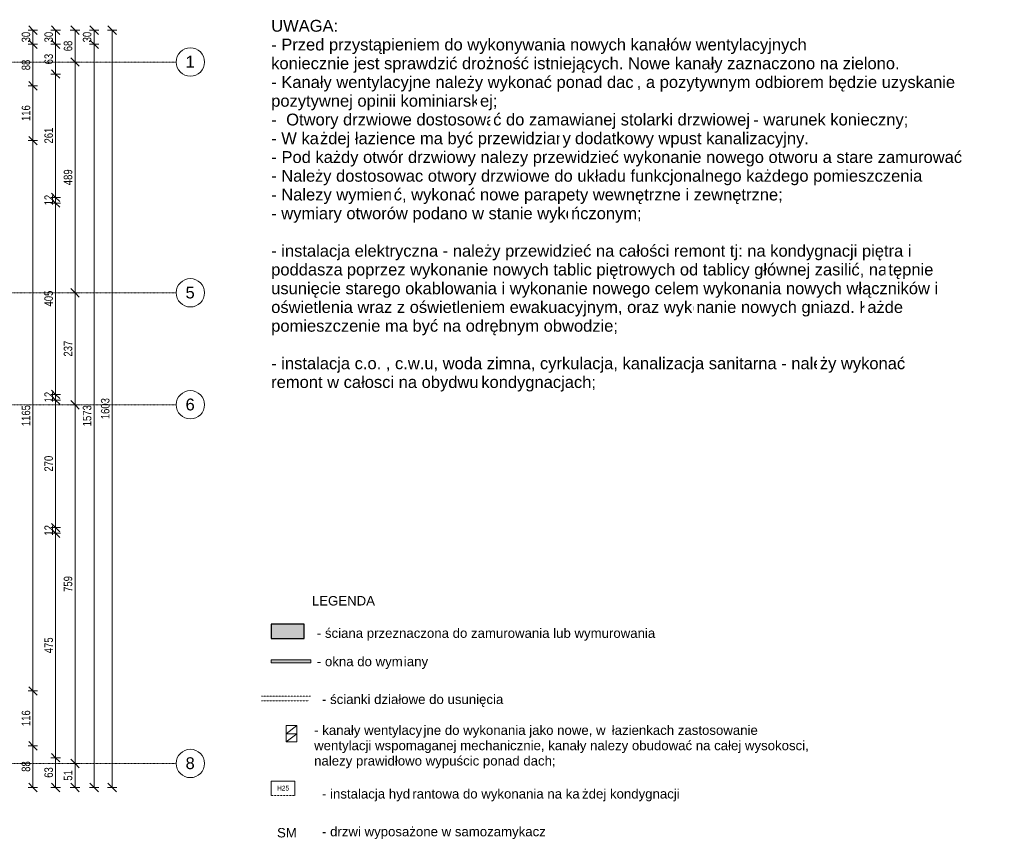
# Model space of a CAD drawing. Header units: centimetres. Extents: x 14827 to 20103, y -10807 to -8443.
# Tile 21 of 21: x 18019 to 20103, y -10525 to -8791. Entities that reach past the tile are written whole.
import ezdxf

# ---------------------------------------------------------------- set-up
doc = ezdxf.new("R2010")
doc.units = ezdxf.units.CM
for name, pattern in [('Aligning Line 1_8_', [0.635, 0.3175, -0.3175]), ('Kreska', [0.635, 0.3175, -0.3175]), ('Linia siatki', [0.9925, 0.47, -0.2175, 0.0875, -0.2175])]:
    doc.linetypes.add(name, pattern=pattern)
for name, color, linetype, lineweight in [('A-ANNO-DIMS', 211, 'Continuous', 9), ('A-ANNO-DIMS-100', 211, 'Continuous', 9), ('A-DETL', 90, 'Continuous', 9), ('A-DETL-GENF', 92, 'Continuous', 9), ('A-DETL-HDLN', 90, 'Kreska', 9), ('A-DETL-THIN', 151, 'Continuous', 9), ('A-WALL', 113, 'Continuous', 9), ('A-WALL-PATT', 111, 'Continuous', 25), ('G-ANNO-TEXT', 231, 'Continuous', 9), ('S-GRID', 1, 'Continuous', 9), ('S-GRID-IDEN', 1, 'Continuous', 9)]:
    doc.layers.add(name, color=color, linetype=linetype, lineweight=lineweight)
doc.styles.add('Arial', font='arial.ttf', dxfattribs={"height": 25})
doc.styles.add('Arial_2', font='arial.ttf', dxfattribs={"width": 0.8, "height": 18})
doc.styles.add('Arial_3', font='arial.ttf', dxfattribs={"height": 10})
doc.styles.add('Arial_5', font='arial.ttf', dxfattribs={"height": 20})
doc.dimstyles.new('Przekątna_-_1_8_mm_Arial', dxfattribs={"dimscale": 30.48, "dimtxt": 18.364669, "dimasz": 0.590551, "dimexe": 0.328084, "dimexo": 0.0625, "dimgap": 0.016404, "dimtad": 1, "dimdec": 0, "dimdsep": 46, "dimtxsty": 'Arial_2', "dimblk1": 'OBLIQUE', "dimblk2": 'OBLIQUE', "dimsah": 1, "dimcen": 0.09, "dimazin": 0, "dimtfac": 1, "dimtdec": 4, "dimtix": 1, "dimtmove": 0, "dimatfit": 3, "dimfxl": 0.328084, "dimfxlon": 1, "dimtvp": 1, "dimtolj": 1, "dimtzin": 0, "dimarcsym": 2})

# ---------------------------------------------------------------- blocks, each defined once
blk = doc.blocks.new('Siatka - M_Symbol siatki - okrąg-11506-6_Poziom posadzka II pietra')
at = {"layer": 'S-GRID-IDEN'}
blk.add_circle((0, 0), 0.3, dxfattribs=at)
blk = doc.blocks.new('DIMBLOCK104-6_Poziom posadzka II pietra')
at = {"layer": 'A-ANNO-DIMS-100'}
for p, q in [((18095.4, -8812.7), (18086.4, -8803.7)), ((18095.4, -8812.7), (18085.4, -8812.7)), ((18095.4, -8812.7), (18095.4, -8842.7)), ((18095.4, -8812.7), (18104.4, -8821.7)), ((18095.4, -8812.7), (18105.4, -8812.7)), ((18095.4, -8842.7), (18085.4, -8842.7)), ((18095.4, -8842.7), (18086.4, -8833.7)), ((18095.4, -8842.7), (18104.4, -8851.7)), ((18095.4, -8842.7), (18105.4, -8842.7))]:
    blk.add_line(p, q, dxfattribs=at)
at = {"layer": 'A-ANNO-DIMS-100', "color": 0, "insert": (18071.5, -8838.7), "char_height": 18, "width": 26.445, "attachment_point": 1, "rotation": 90, "line_spacing_factor": 0.941778, "style": 'Arial_2'}
blk.add_mtext('30', dxfattribs=at)
blk = doc.blocks.new('_Oblique')
at = {"color": 0, "linetype": 'ByBlock', "lineweight": -2}
blk.add_line((-0.5, -0.5), (0.5, 0.5), dxfattribs=at)
blk = doc.blocks.new('DIMBLOCK105-6_Poziom posadzka II pietra')
at = {"layer": 'A-ANNO-DIMS-100'}
for p, q in [((18095.4, -8842.7), (18085.4, -8842.7)), ((18095.4, -8842.7), (18086.4, -8833.7)), ((18095.4, -8842.7), (18095.4, -8905.7)), ((18095.4, -8842.7), (18104.4, -8851.7)), ((18095.4, -8842.7), (18105.4, -8842.7)), ((18095.4, -8905.7), (18085.4, -8905.7)), ((18095.4, -8905.7), (18086.4, -8896.7)), ((18095.4, -8905.7), (18104.4, -8914.7)), ((18095.4, -8905.7), (18105.4, -8905.7))]:
    blk.add_line(p, q, dxfattribs=at)
at = {"layer": 'A-ANNO-DIMS-100', "color": 0, "insert": (18071.5, -8885.2), "char_height": 18, "width": 26.445, "attachment_point": 1, "rotation": 90, "line_spacing_factor": 0.941778, "style": 'Arial_2'}
blk.add_mtext('63', dxfattribs=at)
blk = doc.blocks.new('DIMBLOCK106-6_Poziom posadzka II pietra')
at = {"layer": 'A-ANNO-DIMS-100'}
for p, q in [((18095.4, -8905.7), (18085.4, -8905.7)), ((18095.4, -8905.7), (18086.4, -8896.7)), ((18095.4, -8905.7), (18095.4, -9166.7)), ((18095.4, -8905.7), (18104.4, -8914.7)), ((18095.4, -8905.7), (18105.4, -8905.7)), ((18095.4, -9166.7), (18086.4, -9157.7)), ((18095.4, -9166.7), (18085.4, -9166.7)), ((18095.4, -9166.7), (18104.4, -9175.7)), ((18095.4, -9166.7), (18105.4, -9166.7))]:
    blk.add_line(p, q, dxfattribs=at)
at = {"layer": 'A-ANNO-DIMS-100', "color": 0, "insert": (18071.5, -9052.7), "char_height": 18, "width": 39.668, "attachment_point": 1, "rotation": 90, "line_spacing_factor": 0.941778, "style": 'Arial_2'}
blk.add_mtext('261', dxfattribs=at)
blk = doc.blocks.new('DIMBLOCK107-6_Poziom posadzka II pietra')
at = {"layer": 'A-ANNO-DIMS-100'}
for p, q in [((18095.4, -9166.7), (18086.4, -9157.7)), ((18095.4, -9166.7), (18085.4, -9166.7)), ((18095.4, -9178.7), (18085.4, -9178.7)), ((18095.4, -9178.7), (18086.4, -9169.7)), ((18095.4, -9166.7), (18095.4, -9178.7)), ((18095.4, -9166.7), (18104.4, -9175.7)), ((18095.4, -9166.7), (18105.4, -9166.7)), ((18095.4, -9178.7), (18104.4, -9187.7)), ((18095.4, -9178.7), (18105.4, -9178.7))]:
    blk.add_line(p, q, dxfattribs=at)
at = {"layer": 'A-ANNO-DIMS-100', "color": 0, "insert": (18071.5, -9183.7), "char_height": 18, "width": 26.445, "attachment_point": 1, "rotation": 90, "line_spacing_factor": 0.941778, "style": 'Arial_2'}
blk.add_mtext('12', dxfattribs=at)
blk = doc.blocks.new('DIMBLOCK108-6_Poziom posadzka II pietra')
at = {"layer": 'A-ANNO-DIMS-100'}
for p, q in [((18095.4, -9178.7), (18085.4, -9178.7)), ((18095.4, -9178.7), (18086.4, -9169.7)), ((18095.4, -9178.7), (18095.4, -9583.7)), ((18095.4, -9178.7), (18104.4, -9187.7)), ((18095.4, -9178.7), (18105.4, -9178.7)), ((18095.4, -9583.7), (18086.4, -9574.7)), ((18095.4, -9583.7), (18085.4, -9583.7)), ((18095.4, -9583.7), (18104.4, -9592.7)), ((18095.4, -9583.7), (18105.4, -9583.7))]:
    blk.add_line(p, q, dxfattribs=at)
at = {"layer": 'A-ANNO-DIMS-100', "color": 0, "insert": (18071.5, -9397.7), "char_height": 18, "width": 39.668, "attachment_point": 1, "rotation": 90, "line_spacing_factor": 0.941778, "style": 'Arial_2'}
blk.add_mtext('405', dxfattribs=at)
blk = doc.blocks.new('DIMBLOCK109-6_Poziom posadzka II pietra')
at = {"layer": 'A-ANNO-DIMS-100'}
for p, q in [((18095.4, -9583.7), (18086.4, -9574.7)), ((18095.4, -9583.7), (18085.4, -9583.7)), ((18095.4, -9595.7), (18085.4, -9595.7)), ((18095.4, -9595.7), (18086.4, -9586.7)), ((18095.4, -9583.7), (18095.4, -9595.7)), ((18095.4, -9583.7), (18104.4, -9592.7)), ((18095.4, -9583.7), (18105.4, -9583.7)), ((18095.4, -9595.7), (18104.4, -9604.7)), ((18095.4, -9595.7), (18105.4, -9595.7))]:
    blk.add_line(p, q, dxfattribs=at)
at = {"layer": 'A-ANNO-DIMS-100', "color": 0, "insert": (18071.5, -9600.7), "char_height": 18, "width": 26.445, "attachment_point": 1, "rotation": 90, "line_spacing_factor": 0.941778, "style": 'Arial_2'}
blk.add_mtext('12', dxfattribs=at)
blk = doc.blocks.new('DIMBLOCK110-6_Poziom posadzka II pietra')
at = {"layer": 'A-ANNO-DIMS-100'}
for p, q in [((18095.4, -9595.7), (18085.4, -9595.7)), ((18095.4, -9595.7), (18086.4, -9586.7)), ((18095.4, -9595.7), (18095.4, -9865.7)), ((18095.4, -9595.7), (18104.4, -9604.7)), ((18095.4, -9595.7), (18105.4, -9595.7)), ((18095.4, -9865.7), (18085.4, -9865.7)), ((18095.4, -9865.7), (18086.4, -9856.7)), ((18095.4, -9865.7), (18104.4, -9874.7)), ((18095.4, -9865.7), (18105.4, -9865.7))]:
    blk.add_line(p, q, dxfattribs=at)
at = {"layer": 'A-ANNO-DIMS-100', "color": 0, "insert": (18071.5, -9747.2), "char_height": 18, "width": 39.668, "attachment_point": 1, "rotation": 90, "line_spacing_factor": 0.941778, "style": 'Arial_2'}
blk.add_mtext('270', dxfattribs=at)
blk = doc.blocks.new('DIMBLOCK111-6_Poziom posadzka II pietra')
at = {"layer": 'A-ANNO-DIMS-100'}
for p, q in [((18095.4, -9865.7), (18085.4, -9865.7)), ((18095.4, -9865.7), (18086.4, -9856.7)), ((18095.4, -9877.7), (18086.4, -9868.7)), ((18095.4, -9865.7), (18095.4, -9877.7)), ((18095.4, -9865.7), (18104.4, -9874.7)), ((18095.4, -9865.7), (18105.4, -9865.7)), ((18095.4, -9877.7), (18085.4, -9877.7)), ((18095.4, -9877.7), (18104.4, -9886.7)), ((18095.4, -9877.7), (18105.4, -9877.7))]:
    blk.add_line(p, q, dxfattribs=at)
at = {"layer": 'A-ANNO-DIMS-100', "color": 0, "insert": (18071.5, -9882.7), "char_height": 18, "width": 26.445, "attachment_point": 1, "rotation": 90, "line_spacing_factor": 0.941778, "style": 'Arial_2'}
blk.add_mtext('12', dxfattribs=at)
blk = doc.blocks.new('DIMBLOCK112-6_Poziom posadzka II pietra')
at = {"layer": 'A-ANNO-DIMS-100'}
for p, q in [((18095.4, -9877.7), (18086.4, -9868.7)), ((18095.4, -9877.7), (18085.4, -9877.7)), ((18095.4, -9877.7), (18095.4, -10352.7)), ((18095.4, -9877.7), (18104.4, -9886.7)), ((18095.4, -9877.7), (18105.4, -9877.7)), ((18095.4, -10352.7), (18085.4, -10352.7)), ((18095.4, -10352.7), (18086.4, -10343.7)), ((18095.4, -10352.7), (18104.4, -10361.7)), ((18095.4, -10352.7), (18105.4, -10352.7))]:
    blk.add_line(p, q, dxfattribs=at)
at = {"layer": 'A-ANNO-DIMS-100', "color": 0, "insert": (18071.5, -10131.7), "char_height": 18, "width": 39.668, "attachment_point": 1, "rotation": 90, "line_spacing_factor": 0.941778, "style": 'Arial_2'}
blk.add_mtext('475', dxfattribs=at)
blk = doc.blocks.new('DIMBLOCK113-6_Poziom posadzka II pietra')
at = {"layer": 'A-ANNO-DIMS-100'}
for p, q in [((18095.4, -10352.7), (18085.4, -10352.7)), ((18095.4, -10352.7), (18086.4, -10343.7)), ((18095.4, -10352.7), (18095.4, -10415.7)), ((18095.4, -10352.7), (18104.4, -10361.7)), ((18095.4, -10352.7), (18105.4, -10352.7)), ((18095.4, -10415.7), (18085.4, -10415.7)), ((18095.4, -10415.7), (18086.4, -10406.7)), ((18095.4, -10415.7), (18104.4, -10424.7)), ((18095.4, -10415.7), (18105.4, -10415.7))]:
    blk.add_line(p, q, dxfattribs=at)
at = {"layer": 'A-ANNO-DIMS-100', "color": 0, "insert": (18071.5, -10395.2), "char_height": 18, "width": 26.445, "attachment_point": 1, "rotation": 90, "line_spacing_factor": 0.941778, "style": 'Arial_2'}
blk.add_mtext('63', dxfattribs=at)
blk = doc.blocks.new('DIMBLOCK114-6_Poziom posadzka II pietra')
at = {"layer": 'A-ANNO-DIMS-100'}
for p, q in [((18136.4, -8812.7), (18127.4, -8803.7)), ((18136.4, -8812.7), (18126.4, -8812.7)), ((18136.4, -8812.7), (18136.4, -8880.2)), ((18136.4, -8812.7), (18145.4, -8821.7)), ((18136.4, -8812.7), (18146.4, -8812.7)), ((18136.4, -8880.2), (18127.4, -8871.2)), ((18136.4, -8880.2), (18126.4, -8880.2)), ((18136.4, -8880.2), (18145.4, -8889.2)), ((18136.4, -8880.2), (18146.4, -8880.2))]:
    blk.add_line(p, q, dxfattribs=at)
at = {"layer": 'A-ANNO-DIMS-100', "color": 0, "insert": (18112.5, -8857.5), "char_height": 18, "width": 26.445, "attachment_point": 1, "rotation": 90, "line_spacing_factor": 0.941778, "style": 'Arial_2'}
blk.add_mtext('68', dxfattribs=at)
blk = doc.blocks.new('DIMBLOCK115-6_Poziom posadzka II pietra')
at = {"layer": 'A-ANNO-DIMS-100'}
for p, q in [((18136.4, -8880.2), (18127.4, -8871.2)), ((18136.4, -8880.2), (18126.4, -8880.2)), ((18136.4, -8880.2), (18136.4, -9368.7)), ((18136.4, -8880.2), (18145.4, -8889.2)), ((18136.4, -8880.2), (18146.4, -8880.2)), ((18136.4, -9368.7), (18126.4, -9368.7)), ((18136.4, -9368.7), (18127.4, -9359.7)), ((18136.4, -9368.7), (18145.4, -9377.7)), ((18136.4, -9368.7), (18146.4, -9368.7))]:
    blk.add_line(p, q, dxfattribs=at)
at = {"layer": 'A-ANNO-DIMS-100', "color": 0, "insert": (18112.5, -9141), "char_height": 18, "width": 39.668, "attachment_point": 1, "rotation": 90, "line_spacing_factor": 0.941778, "style": 'Arial_2'}
blk.add_mtext('489', dxfattribs=at)
blk = doc.blocks.new('DIMBLOCK116-6_Poziom posadzka II pietra')
at = {"layer": 'A-ANNO-DIMS-100'}
for p, q in [((18136.4, -9368.7), (18126.4, -9368.7)), ((18136.4, -9368.7), (18127.4, -9359.7)), ((18136.4, -9368.7), (18136.4, -9605.7)), ((18136.4, -9368.7), (18145.4, -9377.7)), ((18136.4, -9368.7), (18146.4, -9368.7)), ((18136.4, -9605.7), (18127.4, -9596.7)), ((18136.4, -9605.7), (18126.4, -9605.7)), ((18136.4, -9605.7), (18145.4, -9614.7)), ((18136.4, -9605.7), (18146.4, -9605.7))]:
    blk.add_line(p, q, dxfattribs=at)
at = {"layer": 'A-ANNO-DIMS-100', "color": 0, "insert": (18112.5, -9503.7), "char_height": 18, "width": 39.668, "attachment_point": 1, "rotation": 90, "line_spacing_factor": 0.941778, "style": 'Arial_2'}
blk.add_mtext('237', dxfattribs=at)
blk = doc.blocks.new('DIMBLOCK117-6_Poziom posadzka II pietra')
at = {"layer": 'A-ANNO-DIMS-100'}
for p, q in [((18136.4, -9605.7), (18127.4, -9596.7)), ((18136.4, -9605.7), (18126.4, -9605.7)), ((18136.4, -9605.7), (18136.4, -10365)), ((18136.4, -9605.7), (18145.4, -9614.7)), ((18136.4, -9605.7), (18146.4, -9605.7)), ((18136.4, -10365), (18126.4, -10365)), ((18136.4, -10365), (18127.4, -10356)), ((18136.4, -10365), (18145.4, -10374)), ((18136.4, -10365), (18146.4, -10365))]:
    blk.add_line(p, q, dxfattribs=at)
at = {"layer": 'A-ANNO-DIMS-100', "color": 0, "insert": (18112.5, -10001.9), "char_height": 18, "width": 39.668, "attachment_point": 1, "rotation": 90, "line_spacing_factor": 0.941778, "style": 'Arial_2'}
blk.add_mtext('759', dxfattribs=at)
blk = doc.blocks.new('DIMBLOCK118-6_Poziom posadzka II pietra')
at = {"layer": 'A-ANNO-DIMS-100'}
for p, q in [((18136.4, -10365), (18126.4, -10365)), ((18136.4, -10365), (18127.4, -10356)), ((18136.4, -10365), (18136.4, -10415.7)), ((18136.4, -10365), (18145.4, -10374)), ((18136.4, -10365), (18146.4, -10365)), ((18136.4, -10415.7), (18126.4, -10415.7)), ((18136.4, -10415.7), (18127.4, -10406.7)), ((18136.4, -10415.7), (18145.4, -10424.7)), ((18136.4, -10415.7), (18146.4, -10415.7))]:
    blk.add_line(p, q, dxfattribs=at)
at = {"layer": 'A-ANNO-DIMS-100', "color": 0, "insert": (18112.5, -10401.4), "char_height": 18, "width": 26.445, "attachment_point": 1, "rotation": 90, "line_spacing_factor": 0.941778, "style": 'Arial_2'}
blk.add_mtext('51', dxfattribs=at)
blk = doc.blocks.new('DIMBLOCK119-6_Poziom posadzka II pietra')
at = {"layer": 'A-ANNO-DIMS-100'}
for p, q in [((18176.7, -8812.7), (18167.7, -8803.7)), ((18176.7, -8812.7), (18166.7, -8812.7)), ((18176.7, -8812.7), (18176.7, -8842.7)), ((18176.7, -8812.7), (18185.7, -8821.7)), ((18176.7, -8812.7), (18186.7, -8812.7)), ((18176.7, -8842.7), (18166.7, -8842.7)), ((18176.7, -8842.7), (18167.7, -8833.7)), ((18176.7, -8842.7), (18185.7, -8851.7)), ((18176.7, -8842.7), (18186.7, -8842.7))]:
    blk.add_line(p, q, dxfattribs=at)
at = {"layer": 'A-ANNO-DIMS-100', "color": 0, "insert": (18152.9, -8838.7), "char_height": 18, "width": 26.445, "attachment_point": 1, "rotation": 90, "line_spacing_factor": 0.941778, "style": 'Arial_2'}
blk.add_mtext('30', dxfattribs=at)
blk = doc.blocks.new('DIMBLOCK120-6_Poziom posadzka II pietra')
at = {"layer": 'A-ANNO-DIMS-100'}
for p, q in [((18176.7, -8842.7), (18166.7, -8842.7)), ((18176.7, -8842.7), (18167.7, -8833.7)), ((18176.7, -8842.7), (18176.7, -10415.7)), ((18176.7, -8842.7), (18185.7, -8851.7)), ((18176.7, -8842.7), (18186.7, -8842.7)), ((18176.7, -10415.7), (18166.7, -10415.7)), ((18176.7, -10415.7), (18167.7, -10406.7)), ((18176.7, -10415.7), (18185.7, -10424.7)), ((18176.7, -10415.7), (18186.7, -10415.7))]:
    blk.add_line(p, q, dxfattribs=at)
at = {"layer": 'A-ANNO-DIMS-100', "color": 0, "insert": (18152.9, -9651.3), "char_height": 18, "width": 52.89, "attachment_point": 1, "rotation": 90, "line_spacing_factor": 0.941778, "style": 'Arial_2'}
blk.add_mtext('1573', dxfattribs=at)
blk = doc.blocks.new('DIMBLOCK121-6_Poziom posadzka II pietra')
at = {"layer": 'A-ANNO-DIMS-100'}
for p, q in [((18215.1, -8812.7), (18206.1, -8803.7)), ((18215.1, -8812.7), (18205.1, -8812.7)), ((18215.1, -8812.7), (18215.1, -10415.7)), ((18215.1, -8812.7), (18224.1, -8821.7)), ((18215.1, -8812.7), (18225.1, -8812.7)), ((18215.1, -10415.7), (18205.1, -10415.7)), ((18215.1, -10415.7), (18206.1, -10406.7)), ((18215.1, -10415.7), (18224.1, -10424.7)), ((18215.1, -10415.7), (18225.1, -10415.7))]:
    blk.add_line(p, q, dxfattribs=at)
at = {"layer": 'A-ANNO-DIMS-100', "color": 0, "insert": (18191.2, -9636.3), "char_height": 18, "width": 52.89, "attachment_point": 1, "rotation": 90, "line_spacing_factor": 0.941778, "style": 'Arial_2'}
blk.add_mtext('1603', dxfattribs=at)
blk = doc.blocks.new('DIMBLOCK233-6_Poziom posadzka II pietra')
at = {"layer": 'A-ANNO-DIMS-100'}
for p, q in [((18047.3, -10327.5), (18037.3, -10327.5)), ((18047.3, -10327.5), (18038.3, -10318.5)), ((18047.3, -10415.7), (18047.3, -10327.5)), ((18047.3, -10327.5), (18056.3, -10336.5)), ((18047.3, -10327.5), (18057.3, -10327.5)), ((18047.3, -10415.7), (18037.3, -10415.7)), ((18047.3, -10415.7), (18038.3, -10406.7)), ((18047.3, -10415.7), (18056.3, -10424.7)), ((18047.3, -10415.7), (18057.3, -10415.7))]:
    blk.add_line(p, q, dxfattribs=at)
at = {"layer": 'A-ANNO-DIMS-100', "color": 0, "insert": (18023.5, -10382.6), "char_height": 18, "width": 26.445, "attachment_point": 1, "rotation": 90, "line_spacing_factor": 0.941778, "style": 'Arial_2'}
blk.add_mtext('88', dxfattribs=at)
blk = doc.blocks.new('DIMBLOCK234-6_Poziom posadzka II pietra')
at = {"layer": 'A-ANNO-DIMS-100'}
for p, q in [((18047.3, -10211.5), (18038.3, -10202.5)), ((18047.3, -10211.5), (18037.3, -10211.5)), ((18047.3, -10327.5), (18047.3, -10211.5)), ((18047.3, -10211.5), (18056.3, -10220.5)), ((18047.3, -10211.5), (18057.3, -10211.5)), ((18047.3, -10327.5), (18037.3, -10327.5)), ((18047.3, -10327.5), (18038.3, -10318.5)), ((18047.3, -10327.5), (18056.3, -10336.5)), ((18047.3, -10327.5), (18057.3, -10327.5))]:
    blk.add_line(p, q, dxfattribs=at)
at = {"layer": 'A-ANNO-DIMS-100', "color": 0, "insert": (18023.5, -10286), "char_height": 18, "width": 39.668, "attachment_point": 1, "rotation": 90, "line_spacing_factor": 0.941778, "style": 'Arial_2'}
blk.add_mtext('116', dxfattribs=at)
blk = doc.blocks.new('DIMBLOCK235-6_Poziom posadzka II pietra')
at = {"layer": 'A-ANNO-DIMS-100'}
for p, q in [((18047.3, -9046.6), (18038.3, -9037.6)), ((18047.3, -9046.6), (18037.3, -9046.6)), ((18047.3, -10211.5), (18047.3, -9046.6)), ((18047.3, -9046.6), (18056.3, -9055.6)), ((18047.3, -9046.6), (18057.3, -9046.6)), ((18047.3, -10211.5), (18038.3, -10202.5)), ((18047.3, -10211.5), (18037.3, -10211.5)), ((18047.3, -10211.5), (18056.3, -10220.5)), ((18047.3, -10211.5), (18057.3, -10211.5))]:
    blk.add_line(p, q, dxfattribs=at)
at = {"layer": 'A-ANNO-DIMS-100', "color": 0, "insert": (18023.5, -9651.1), "char_height": 18, "width": 52.89, "attachment_point": 1, "rotation": 90, "line_spacing_factor": 0.941778, "style": 'Arial_2'}
blk.add_mtext('1165', dxfattribs=at)
blk = doc.blocks.new('DIMBLOCK236-6_Poziom posadzka II pietra')
at = {"layer": 'A-ANNO-DIMS-100'}
for p, q in [((18047.3, -8930.6), (18037.3, -8930.6)), ((18047.3, -8930.6), (18038.3, -8921.6)), ((18047.3, -9046.6), (18047.3, -8930.6)), ((18047.3, -8930.6), (18056.3, -8939.6)), ((18047.3, -8930.6), (18057.3, -8930.6)), ((18047.3, -9046.6), (18038.3, -9037.6)), ((18047.3, -9046.6), (18037.3, -9046.6)), ((18047.3, -9046.6), (18056.3, -9055.6)), ((18047.3, -9046.6), (18057.3, -9046.6))]:
    blk.add_line(p, q, dxfattribs=at)
at = {"layer": 'A-ANNO-DIMS-100', "color": 0, "insert": (18023.5, -9005.2), "char_height": 18, "width": 39.668, "attachment_point": 1, "rotation": 90, "line_spacing_factor": 0.941778, "style": 'Arial_2'}
blk.add_mtext('116', dxfattribs=at)
blk = doc.blocks.new('DIMBLOCK237-6_Poziom posadzka II pietra')
at = {"layer": 'A-ANNO-DIMS-100'}
for p, q in [((18047.3, -8842.7), (18037.3, -8842.7)), ((18047.3, -8842.7), (18038.3, -8833.7)), ((18047.3, -8930.6), (18047.3, -8842.7)), ((18047.3, -8842.7), (18056.3, -8851.7)), ((18047.3, -8842.7), (18057.3, -8842.7)), ((18047.3, -8930.6), (18037.3, -8930.6)), ((18047.3, -8930.6), (18038.3, -8921.6)), ((18047.3, -8930.6), (18056.3, -8939.6)), ((18047.3, -8930.6), (18057.3, -8930.6))]:
    blk.add_line(p, q, dxfattribs=at)
at = {"layer": 'A-ANNO-DIMS-100', "color": 0, "insert": (18023.5, -8897.7), "char_height": 18, "width": 26.445, "attachment_point": 1, "rotation": 90, "line_spacing_factor": 0.941778, "style": 'Arial_2'}
blk.add_mtext('88', dxfattribs=at)
blk = doc.blocks.new('DIMBLOCK238-6_Poziom posadzka II pietra')
at = {"layer": 'A-ANNO-DIMS-100'}
for p, q in [((18047.3, -8812.7), (18038.3, -8803.7)), ((18047.3, -8812.7), (18037.3, -8812.7)), ((18047.3, -8842.7), (18047.3, -8812.7)), ((18047.3, -8812.7), (18056.3, -8821.7)), ((18047.3, -8812.7), (18057.3, -8812.7)), ((18047.3, -8842.7), (18037.3, -8842.7)), ((18047.3, -8842.7), (18038.3, -8833.7)), ((18047.3, -8842.7), (18056.3, -8851.7)), ((18047.3, -8842.7), (18057.3, -8842.7))]:
    blk.add_line(p, q, dxfattribs=at)
at = {"layer": 'A-ANNO-DIMS-100', "color": 0, "insert": (18023.5, -8838.7), "char_height": 18, "width": 26.445, "attachment_point": 1, "rotation": 90, "line_spacing_factor": 0.941778, "style": 'Arial_2'}
blk.add_mtext('30', dxfattribs=at)

msp = doc.modelspace()

# ---------------------------------------------------------------- hatches: boundary and pattern name
at = {"layer": 'A-DETL-GENF'}
msp.add_hatch(color=1, dxfattribs=at).paths.add_polyline_path([(18635.1, -10151.78), (18635.1, -10145.78), (18551.1, -10145.78), (18551.1, -10151.78)])
at = {"layer": 'A-WALL-PATT', "lineweight": 9}
msp.add_hatch(color=256, dxfattribs=at).paths.add_polyline_path([(18621.1, -10100.34), (18621.1, -10070.34), (18551.1, -10070.34), (18551.1, -10100.34)])

# ---------------------------------------------------------------- linework, layer by layer
at = {"layer": 'A-DETL', "lineweight": 18}
for p, q in [((18605.79, -10284.76), (18582.79, -10284.76)), ((18582.79, -10284.76), (18582.79, -10301.97)), ((18605.79, -10284.76), (18582.79, -10301.97)), ((18605.79, -10301.97), (18605.79, -10284.76)), ((18605.79, -10301.97), (18582.79, -10301.97)), ((18605.79, -10301.97), (18582.79, -10301.97)), ((18582.79, -10301.97), (18582.79, -10319.18)), ((18605.79, -10301.97), (18582.79, -10319.18)), ((18605.79, -10319.18), (18605.79, -10301.97)), ((18605.79, -10319.18), (18582.79, -10319.18))]:
    msp.add_line(p, q, dxfattribs=at)
at = {"layer": 'A-DETL', "linetype": 'Aligning Line 1_8_'}
msp.add_line((18551.1, -10432.47), (18601.1, -10432.47), dxfattribs=at)
at = {"layer": 'A-DETL-HDLN'}
for p, q in [((18531.1, -10222.46), (18635.1, -10222.46)), ((18531.1, -10232.46), (18631.1, -10232.46))]:
    msp.add_line(p, q, dxfattribs=at)
at = {"layer": 'A-DETL-THIN'}
for p, q in [((18635.1, -10145.78), (18551.1, -10145.78)), ((18551.1, -10145.78), (18551.1, -10151.78)), ((18551.1, -10145.78), (18635.1, -10145.78)), ((18551.1, -10151.78), (18551.1, -10145.78)), ((18551.1, -10151.78), (18635.1, -10151.78)), ((18635.1, -10151.78), (18551.1, -10151.78)), ((18635.1, -10151.78), (18635.1, -10145.78)), ((18635.1, -10145.78), (18635.1, -10151.78)), ((18551.1, -10402.47), (18601.1, -10402.47)), ((18551.1, -10432.47), (18551.1, -10402.47)), ((18601.1, -10402.47), (18601.1, -10432.47))]:
    msp.add_line(p, q, dxfattribs=at)
at = {"layer": 'A-WALL', "lineweight": 25}
for p, q in [((18621.1, -10070.34), (18551.1, -10070.34)), ((18551.1, -10070.34), (18551.1, -10100.34)), ((18621.1, -10100.34), (18621.1, -10070.34)), ((18551.1, -10100.34), (18621.1, -10100.34))]:
    msp.add_line(p, q, dxfattribs=at)
at = {"layer": 'S-GRID', "linetype": 'Linia siatki'}
for p, q in [((14827.42, -8880.21), (18350.45, -8880.21)), ((14827.42, -9368.71), (18350.45, -9368.71)), ((14827.42, -9605.71), (18350.45, -9605.71)), ((14827.42, -10364.96), (18350.45, -10364.96))]:
    msp.add_line(p, q, dxfattribs=at)

# ---------------------------------------------------------------- block references
at = {"layer": 'S-GRID-IDEN', "xscale": 99.99999999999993, "yscale": 99.99999999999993, "zscale": 99.99999999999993, "rotation": 269.9999999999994}
for p in [(18380.45, -8880.21), (18380.45, -9368.71), (18380.45, -9605.71), (18380.45, -10364.96)]:
    msp.add_blockref('Siatka - M_Symbol siatki - okrąg-11506-6_Poziom posadzka II pietra', p, dxfattribs=at)

# ---------------------------------------------------------------- texts
at = {"layer": 'G-ANNO-TEXT', "color": 7, "char_height": 25, "attachment_point": 1, "style": 'Arial', "bg_fill": 3, "box_fill_scale": 1.25, "bg_fill_color": 256, "bg_fill_true_color": 13158600, "bg_fill_transparency": 0}
for s, insert, width in [('UWAGA:', (18551.42, -8791.06), 173.1645), ('- Przed przyst', (18551.42, -8830.75), 260.5484), ('-  ', (18551.42, -8989.5), 38.481), ('- ', (18551.42, -9068.88), 26.4557), ('- Nale', (18551.42, -9108.56), 112.2362), ('- instalacja elektryczna - należy przewidzieć na całości remont tj: na kondygnacji piętra i ', (18551.42, -9267.31), 1643.4594), ('- instalacja c.o. , c.w.u, woda zimna, cyrkulacja, kanalizacja sanitarna - nale', (18551.42, -9505.44), 1406.9616)]:
    msp.add_mtext(s, dxfattribs=dict(at, insert=insert, width=width))
at = {"layer": 'G-ANNO-TEXT', "color": 7, "attachment_point": 1}
for s, insert, char_height, width, style in [('LEGENDA', (18637.48, -10010.59), 20, 165.1476, 'Arial_5'), ('ściana przeznaczona do zamurowania lub wymurowania', (18665.13, -10079.05), 20, 859.409, 'Arial_5'), ('- ', (18647.93, -10079.05), 20, 20.8439, 'Arial_5'), ('okna do wym', (18665.13, -10139.05), 20, 202.0252, 'Arial_5'), ('\\fArial|b0|i0|c238|p34|;i', (18831.82, -10139.05), 20, 8.0169, 'Arial_5'), ('any ', (18838.43, -10139.05), 20, 64.9367, 'Arial_5'), ('- ', (18647.93, -10139.05), 20, 20.8439, 'Arial_5'), ('ścianki działowe do usunięcia', (18676.01, -10219.11), 20, 455.3585, 'Arial_5'), ('- ', (18658.81, -10219.11), 20, 20.8439, 'Arial_5'), ('kanały wentylacy', (18659.46, -10284.45), 20, 259.7468, 'Arial_5'), ('jne do wykonania jako nowe, w ', (18873.77, -10284.45), 20, 482.6159, 'Arial_5'), ('łazienkach zastosowanie ', (19271.97, -10284.45), 20, 392.0252, 'Arial_5'), ('- ', (18642.26, -10284.45), 20, 20.8439, 'Arial_5'), ('wentylacji wspomaganej mechanicznie, kanały nalezy obudować na całej wysokosci,', (18642.26, -10316.86), 20, 1293.9236, 'Arial_5'), ('nalezy prawidłowo wypuścic ponad dach;', (18642.26, -10349.28), 20, 628.523, 'Arial_5'), ('H25', (18563.78, -10412.26), 10, 30.4641, 'Arial_3'), ('żdej kondygnacji', (19209.14, -10419.11), 20, 256.54, 'Arial_5'), ('- ', (18658.81, -10419.11), 20, 20.8439, 'Arial_5'), ('instalacja hyd', (18676.01, -10419.11), 20, 210.8438, 'Arial_5'), ('rantowa do wykonania na ka', (18849.97, -10419.11), 20, 435.3163, 'Arial_5'), ('drzwi wyposażone w samozamykacz', (18676.01, -10499.11), 20, 558.7762, 'Arial_5'), ('SM', (18563.78, -10501.49), 20, 51.308, 'Arial_5'), ('- ', (18658.81, -10499.11), 20, 20.8439, 'Arial_5')]:
    msp.add_mtext(s, dxfattribs=dict(at, insert=insert, char_height=char_height, width=width, style=style))

# ---------------------------------------------------------------- dimensions: what is measured, and where the dimension line sits
at = {"layer": 'A-ANNO-DIMS'}
for base, p1, p2, override, picture, middle in [((18047.34, -8812.71), (18037.34, -8842.71), (18037.34, -8812.71), {"dimpost": '<>', "dimfxl": 30}, 'DIMBLOCK238-6_Poziom posadzka II pietra', (18037.64, -8827.71)), ((18095.37, -8842.71), (18085.37, -8812.71), (18085.37, -8842.71), {"dimpost": '<>', "dimfxl": 30}, 'DIMBLOCK104-6_Poziom posadzka II pietra', (18085.67, -8827.71)), ((18136.3845176, -8880.2148915), (18126.3845176, -8812.7148915), (18146.3845176, -8880.2148915), {"dimpost": '<>', "dimfxl": 70.400639}, 'DIMBLOCK114-6_Poziom posadzka II pietra', (18126.69420377, -8846.4648915)), ((18176.75, -8842.71), (18166.75, -8812.71), (18166.75, -8842.71), {"dimpost": '<>', "dimfxl": 30}, 'DIMBLOCK119-6_Poziom posadzka II pietra', (18167.05, -8827.71)), ((18215.1, -10415.71), (18205.1, -8812.71), (18205.1, -10415.71), {"dimpost": '<>', "dimfxl": 1603}, 'DIMBLOCK121-6_Poziom posadzka II pietra', (18205.4, -9614.21)), ((18047.34, -8842.71), (18037.34, -8930.64), (18037.34, -8842.71), {"dimpost": '<>', "dimfxl": 87.929627}, 'DIMBLOCK237-6_Poziom posadzka II pietra', (18037.65, -8886.68)), ((18095.37, -8905.71), (18085.37, -8842.71), (18085.37, -8905.71), {"dimpost": '<>', "dimfxl": 63}, 'DIMBLOCK105-6_Poziom posadzka II pietra', (18085.67, -8874.21)), ((18176.75, -10415.71), (18166.75, -8842.71), (18166.75, -10415.71), {"dimpost": '<>', "dimfxl": 1573}, 'DIMBLOCK120-6_Poziom posadzka II pietra', (18167.05, -9629.21)), ((18136.3845176, -9368.7148915), (18146.3845176, -8880.2148915), (18146.3845176, -9368.7148915), {"dimpost": '<>', "dimfxl": 488.5}, 'DIMBLOCK115-6_Poziom posadzka II pietra', (18126.69420377, -9124.4648915)), ((18095.37, -9166.71), (18085.37, -8905.71), (18085.37, -9166.71), {"dimpost": '<>', "dimfxl": 261}, 'DIMBLOCK106-6_Poziom posadzka II pietra', (18085.68, -9036.21)), ((18047.34, -8930.64), (18037.34, -9046.64), (18037.34, -8930.64), {"dimpost": '<>', "dimfxl": 116}, 'DIMBLOCK236-6_Poziom posadzka II pietra', (18037.65, -8988.64)), ((18047.34, -9046.64), (18037.34, -10211.46), (18037.34, -9046.64), {"dimpost": '<>', "dimfxl": 1164.811635}, 'DIMBLOCK235-6_Poziom posadzka II pietra', (18037.65, -9629.05)), ((18095.37, -9178.71), (18085.37, -9166.71), (18085.37, -9178.71), {"dimpost": '<>', "dimfxl": 12}, 'DIMBLOCK107-6_Poziom posadzka II pietra', (18085.83, -9172.71)), ((18095.37, -9583.71), (18085.37, -9178.71), (18085.37, -9583.71), {"dimpost": '<>', "dimfxl": 405}, 'DIMBLOCK108-6_Poziom posadzka II pietra', (18085.68, -9381.21)), ((18136.38, -9605.71), (18146.38, -9368.71), (18146.38, -9605.71), {"dimpost": '<>', "dimfxl": 237}, 'DIMBLOCK116-6_Poziom posadzka II pietra', (18126.69, -9487.21)), ((18095.37, -9595.71), (18085.37, -9583.71), (18085.37, -9595.71), {"dimpost": '<>', "dimfxl": 12}, 'DIMBLOCK109-6_Poziom posadzka II pietra', (18085.83, -9589.71)), ((18095.37, -9865.71), (18085.37, -9595.71), (18085.37, -9865.71), {"dimpost": '<>', "dimfxl": 270}, 'DIMBLOCK110-6_Poziom posadzka II pietra', (18085.68, -9730.71)), ((18136.38, -10364.96), (18146.38, -9605.71), (18146.38, -10364.96), {"dimpost": '<>', "dimfxl": 759.25}, 'DIMBLOCK117-6_Poziom posadzka II pietra', (18126.69, -9985.34)), ((18095.37, -9877.71), (18085.37, -9865.71), (18085.37, -9877.71), {"dimpost": '<>', "dimfxl": 12}, 'DIMBLOCK111-6_Poziom posadzka II pietra', (18085.83, -9871.71)), ((18095.37, -10352.71), (18085.37, -9877.71), (18085.37, -10352.71), {"dimpost": '<>', "dimfxl": 475}, 'DIMBLOCK112-6_Poziom posadzka II pietra', (18085.71, -10115.21)), ((18047.34, -10211.46), (18037.34, -10327.46), (18037.34, -10211.46), {"dimpost": '<>', "dimfxl": 116}, 'DIMBLOCK234-6_Poziom posadzka II pietra', (18037.65, -10269.46)), ((18047.34, -10327.46), (18037.34, -10415.71), (18037.34, -10327.46), {"dimpost": '<>', "dimfxl": 88.258738}, 'DIMBLOCK233-6_Poziom posadzka II pietra', (18037.65, -10371.59)), ((18095.37, -10415.71), (18085.37, -10352.71), (18085.37, -10415.71), {"dimpost": '<>', "dimfxl": 63}, 'DIMBLOCK113-6_Poziom posadzka II pietra', (18085.67, -10384.21)), ((18136.38, -10415.71), (18146.38, -10364.96), (18126.38, -10415.71), {"dimpost": '<>', "dimfxl": 54.548717}, 'DIMBLOCK118-6_Poziom posadzka II pietra', (18126.69, -10390.34))]:
    dim = msp.add_linear_dim(base=base, p1=p1, p2=p2, angle=90, dimstyle='Przekątna_-_1_8_mm_Arial', override=override, dxfattribs=at)
    dim.commit()
    dim.dimension.update_dxf_attribs({"geometry": picture, "text_midpoint": middle})

# ---------------------------------------------------------------- next in the draw order: texts
at = {"layer": 'G-ANNO-TEXT', "color": 7, "char_height": 25, "attachment_point": 1, "style": 'Arial', "bg_fill": 3, "box_fill_scale": 1.25, "bg_fill_color": 256, "bg_fill_true_color": 13158600, "bg_fill_transparency": 0}
for s, insert, width in [('ąpieniem do wykonywania nowych kanałów wentylacyjnych', (18766.39, -8830.75), 1091.0967), ('poddasza', (18551.42, -9307), 181.9831), ('ży wykonać ', (19712.28, -9505.44), 226.8776), ('remont w całosci na obydwu', (18551.42, -9545.13), 526.7087)]:
    msp.add_mtext(s, dxfattribs=dict(at, insert=insert, width=width))
at = {"layer": 'S-GRID-IDEN', "char_height": 25, "width": 23.2489, "attachment_point": 1, "style": 'Arial', "bg_fill": 3, "box_fill_scale": 1.25, "bg_fill_color": 256, "bg_fill_true_color": 13158600, "bg_fill_transparency": 0}
for s, insert in [('\\fArial|b0|i0|c238|p34|;1', (18370.24, -8867.1)), ('\\fArial|b0|i0|c238|p34|;5', (18370.24, -9355.6)), ('\\fArial|b0|i0|c238|p34|;6', (18370.24, -9592.6)), ('\\fArial|b0|i0|c238|p34|;8', (18370.24, -10351.85))]:
    msp.add_mtext(s, dxfattribs=dict(at, insert=insert))

# ---------------------------------------------------------------- next in the draw order: texts
at = {"layer": 'G-ANNO-TEXT', "color": 7, "char_height": 25, "attachment_point": 1, "style": 'Arial', "bg_fill": 3, "box_fill_scale": 1.25, "bg_fill_color": 256, "bg_fill_true_color": 13158600, "bg_fill_transparency": 0}
for s, insert, width in [('koniecznie jest sprawdzić drożność istniejących. Nowe kanały zaznaczono na zielono.', (18551.42, -8870.44), 1595.3581), ('\\fArial|b0|i0|c238|p34|; ', (18701.57, -9307), 12.0253), ('\\fArial|b0|i0|c238|p34|; ', (18986, -9545.13), 12.0253)]:
    msp.add_mtext(s, dxfattribs=dict(at, insert=insert, width=width))

# ---------------------------------------------------------------- next in the draw order: texts
for s, insert, width in [('- Kanały wentylacyjne należy wykonać ponad dach', (18551.42, -8910.13), 937.1727), ('poprzez wykonanie nowych tablic piętrowych od tablicy głównej zasilić, nas', (18711.49, -9307), 1388.5228), ('kondygnacjach;', (18995.92, -9545.13), 291.8143)]:
    msp.add_mtext(s, dxfattribs=dict(at, insert=insert, width=width))

# ---------------------------------------------------------------- next in the draw order: texts
for s, insert, width in [('\\fArial|b0|i0|c238|p34|;,', (19324.66, -8910.13), 12.0253), ('pozytywnej opinii kominiarski', (18551.42, -8949.81), 535.5272), ('\\fArial|b0|i0|c238|p34|;t', (19857.14, -9307), 12.0253)]:
    msp.add_mtext(s, dxfattribs=dict(at, insert=insert, width=width))

# ---------------------------------------------------------------- next in the draw order: texts
for s, insert, width in [(' a pozytywnym odbiorem będzie uzyskanie', (19334.59, -8910.13), 793.6706), ('\\fArial|b0|i0|c238|p34|;e', (18993.27, -8949.81), 23.2489), ('ępnie ', (19867.06, -9307), 113.0379)]:
    msp.add_mtext(s, dxfattribs=dict(at, insert=insert, width=width))

# ---------------------------------------------------------------- next in the draw order: texts
for s, insert, width in [('j;', (19012.46, -8949.81), 22.4473), ('usunięcie starego okablowania i wykonanie nowego celem wykonania nowych włączników i ', (18551.42, -9346.69), 1696.3708)]:
    msp.add_mtext(s, dxfattribs=dict(at, insert=insert, width=width))

# ---------------------------------------------------------------- next in the draw order: texts
for s, insert, width in [('Otwory drzwiowe dostosowa', (18583.17, -8989.5), 530.7171), ('oświetlenia wraz z oświetleniem ewakuacyjnym, oraz wyko', (18551.42, -9386.38), 1090.295)]:
    msp.add_mtext(s, dxfattribs=dict(at, insert=insert, width=width))

# ---------------------------------------------------------------- next in the draw order: texts
for s, insert, width in [('ć do zamawianej stolarki drzwiowej ', (19021.06, -8989.5), 667.004), ('- W ka', (18551.42, -9029.19), 125.0632), ('\\fArial|b0|i0|c238|p34|;n', (19451, -9386.38), 22.4473), ('pomieszczenie ma być na odrębnym obwodzie;', (18551.42, -9426.06), 881.0546)]:
    msp.add_mtext(s, dxfattribs=dict(at, insert=insert, width=width))

# ---------------------------------------------------------------- next in the draw order: texts
for s, insert, width in [('- warunek konieczny;', (19571.39, -8989.5), 392.0252), ('żdej łazience ma być przewidzian', (18654.61, -9029.19), 622.1095), ('anie nowych gniazd. K', (19469.52, -9386.38), 416.0758)]:
    msp.add_mtext(s, dxfattribs=dict(at, insert=insert, width=width))

# ---------------------------------------------------------------- next in the draw order: texts
for s, insert, width in [('\\fArial|b0|i0|c238|p34|;y', (19167.9, -9029.19), 20.0422), ('Pod ka', (18573.25, -9068.88), 131.4768), ('\\fArial|b0|i0|c238|p34|;a', (19812.82, -9386.38), 23.2489)]:
    msp.add_mtext(s, dxfattribs=dict(at, insert=insert, width=width))

# ---------------------------------------------------------------- next in the draw order: texts
for s, insert, width in [(' dodatkowy wpust kanalizacyjny.', (19184.44, -9029.19), 603.6707), ('żde ', (19832, -9386.38), 79.3671)]:
    msp.add_mtext(s, dxfattribs=dict(at, insert=insert, width=width))

# ---------------------------------------------------------------- next in the draw order: texts
at = {"layer": 'G-ANNO-TEXT', "color": 7, "insert": (18681.73, -9068.88), "char_height": 25, "width": 1592.1514, "attachment_point": 1, "style": 'Arial', "bg_fill": 3, "box_fill_scale": 1.25, "bg_fill_color": 256, "bg_fill_true_color": 13158600, "bg_fill_transparency": 0}
msp.add_mtext('żdy otwór drzwiowy nalezy przewidzieć wykonanie nowego otworu a stare zamurować', dxfattribs=at)

# ---------------------------------------------------------------- next in the draw order: texts
at = {"layer": 'G-ANNO-TEXT', "color": 7, "insert": (18644.02, -9108.56), "char_height": 25, "width": 1543.2484, "attachment_point": 1, "style": 'Arial', "bg_fill": 3, "box_fill_scale": 1.25, "bg_fill_color": 256, "bg_fill_true_color": 13158600, "bg_fill_transparency": 0}
msp.add_mtext('ży dostosowac otwory drzwiowe do układu funkcjonalnego każdego pomieszczenia', dxfattribs=at)

# ---------------------------------------------------------------- next in the draw order: texts
at = {"layer": 'G-ANNO-TEXT', "color": 7, "insert": (18551.42, -9148.25), "char_height": 25, "width": 314.2615, "attachment_point": 1, "style": 'Arial', "bg_fill": 3, "box_fill_scale": 1.25, "bg_fill_color": 256, "bg_fill_true_color": 13158600, "bg_fill_transparency": 0}
msp.add_mtext('- Nalezy wymieni', dxfattribs=at)

# ---------------------------------------------------------------- next in the draw order: texts
at = {"layer": 'G-ANNO-TEXT', "color": 7, "insert": (18810.71, -9148.25), "char_height": 25, "width": 983.6706, "attachment_point": 1, "style": 'Arial', "bg_fill": 3, "box_fill_scale": 1.25, "bg_fill_color": 256, "bg_fill_true_color": 13158600, "bg_fill_transparency": 0}
msp.add_mtext('ć, wykonać nowe parapety wewnętrzne i zewnętrzne;', dxfattribs=at)

# ---------------------------------------------------------------- next in the draw order: texts
at = {"layer": 'G-ANNO-TEXT', "color": 7, "insert": (18551.42, -9187.94), "char_height": 25, "width": 768.8183, "attachment_point": 1, "style": 'Arial', "bg_fill": 3, "box_fill_scale": 1.25, "bg_fill_color": 256, "bg_fill_true_color": 13158600, "bg_fill_transparency": 0}
msp.add_mtext('- wymiary otworów podano w stanie wyko', dxfattribs=at)

# ---------------------------------------------------------------- next in the draw order: texts
at = {"layer": 'G-ANNO-TEXT', "color": 7, "insert": (19185.76, -9187.94), "char_height": 25, "width": 178.7763, "attachment_point": 1, "style": 'Arial', "bg_fill": 3, "box_fill_scale": 1.25, "bg_fill_color": 256, "bg_fill_true_color": 13158600, "bg_fill_transparency": 0}
msp.add_mtext('ńczonym;', dxfattribs=at)

doc.saveas('drawing.dxf')
